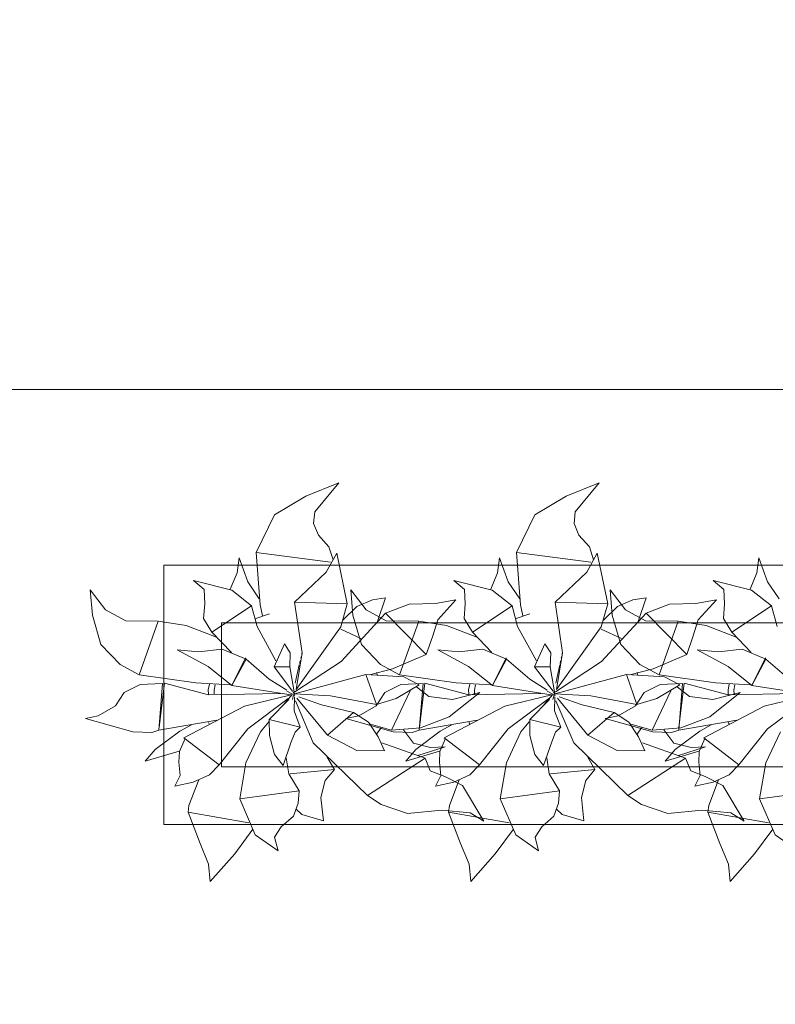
# Model space of a CAD drawing. Header units: millimetres. Extents: x -14761 to 157739, y -22400 to 107990.
# Tile 201 of 228: x 135401 to 136712, y 43933 to 45642. Entities that reach past the tile are written whole.
import ezdxf

# ---------------------------------------------------------------- set-up
doc = ezdxf.new("R2010")
doc.units = ezdxf.units.MM
doc.header["$MEASUREMENT"] = 0
for name, pattern in [('короткая штриховая', [282.222222, 141.111111, -141.111111]), ('Штриховая', [564.444447, 282.222223, -282.222223]), ('Штрихпунктирная', [670.277762, 352.777767, -176.388884, 0, -141.111112])]:
    doc.linetypes.add(name, pattern=pattern)
for name, color, linetype in [('Интерьер - Мебель', 7, 'Continuous'), ('Элемент Модели - Зона', 7, 'Continuous'), ('Элемент Модели - Оси', 7, 'Continuous')]:
    doc.layers.add(name, color=color, linetype=linetype)

msp = doc.modelspace()

# ---------------------------------------------------------------- linework, layer by layer
at = {"layer": 'Интерьер - Мебель', "color": 7, "linetype": 'короткая штриховая', "lineweight": 15}
msp.add_line((135850, 45000), (138425.6, 45000), dxfattribs=at)
at = {"layer": 'Интерьер - Мебель', "color": 252, "linetype": 'Continuous', "lineweight": 5}
for p, q in [((135954.2, 44838.1), (135896.9, 44814.6)), ((135954.2, 44838.1), (135896.9, 44814.6)), ((135954.2, 44838.1), (135912.5, 44787.3)), ((135954.2, 44838.1), (135912.5, 44787.3)), ((136406.1, 44838.1), (136348.8, 44814.6)), ((136406.1, 44838.1), (136348.8, 44814.6)), ((136406.1, 44838.1), (136364.4, 44787.3)), ((136406.1, 44838.1), (136364.4, 44787.3)), ((135896.9, 44814.6), (135842.6, 44782.1)), ((135896.9, 44814.6), (135842.6, 44782.1)), ((136348.8, 44814.6), (136294.5, 44782.1)), ((136348.8, 44814.6), (136294.5, 44782.1)), ((135912.5, 44787.3), (135910.4, 44767.3)), ((135912.5, 44787.3), (135910.4, 44767.3)), ((136364.4, 44787.3), (136362.3, 44767.3)), ((136364.4, 44787.3), (136362.3, 44767.3)), ((135842.6, 44782.1), (135810.8, 44716.7)), ((135842.6, 44782.1), (135810.8, 44716.7)), ((135910.4, 44767.3), (135918.7, 44746.8)), ((135910.4, 44767.3), (135918.7, 44746.8)), ((136294.5, 44782.1), (136262.7, 44716.7)), ((136294.5, 44782.1), (136262.7, 44716.7)), ((136362.3, 44767.3), (136370.6, 44746.8)), ((136362.3, 44767.3), (136370.6, 44746.8)), ((135918.7, 44746.8), (135937, 44727)), ((135918.7, 44746.8), (135937, 44727)), ((136370.6, 44746.8), (136388.9, 44727)), ((136370.6, 44746.8), (136388.9, 44727)), ((135810.8, 44716.7), (135939.8, 44700.4)), ((135810.8, 44716.7), (135817.6, 44626.1)), ((135810.8, 44716.7), (135939.8, 44700.4)), ((135810.8, 44716.7), (135817.6, 44626.1)), ((135950.7, 44716), (135932.4, 44682.8)), ((135950.7, 44716), (135932.4, 44682.8)), ((135937, 44727), (135944.3, 44704.2)), ((135937, 44727), (135944.3, 44704.2)), ((135950.7, 44716), (135968.8, 44627.9)), ((135950.7, 44716), (135968.8, 44627.9)), ((136262.7, 44716.7), (136391.7, 44700.4)), ((136262.7, 44716.7), (136269.5, 44626.1)), ((136262.7, 44716.7), (136391.7, 44700.4)), ((136262.7, 44716.7), (136269.5, 44626.1)), ((136402.6, 44716), (136384.3, 44682.8)), ((136402.6, 44716), (136384.3, 44682.8)), ((136388.9, 44727), (136396.2, 44704.2)), ((136388.9, 44727), (136396.2, 44704.2)), ((136402.6, 44716), (136420.7, 44627.9)), ((136402.6, 44716), (136420.7, 44627.9)), ((135781.3, 44707.6), (135777.7, 44681.7)), ((135781.3, 44707.6), (135777.7, 44681.7)), ((135781.3, 44707.6), (135796.3, 44666.2)), ((135781.3, 44707.6), (135796.3, 44666.2)), ((136233.2, 44707.6), (136229.6, 44681.7)), ((136233.2, 44707.6), (136229.6, 44681.7)), ((136233.2, 44707.6), (136248.2, 44666.2)), ((136233.2, 44707.6), (136248.2, 44666.2)), ((136683.2, 44707.6), (136679.6, 44681.7)), ((136683.2, 44707.6), (136679.6, 44681.7)), ((136683.2, 44707.6), (136698.2, 44666.2)), ((136683.2, 44707.6), (136698.2, 44666.2)), ((135777.7, 44681.7), (135766, 44653.1)), ((135777.7, 44681.7), (135766, 44653.1)), ((135932.4, 44682.8), (135877.6, 44630.6)), ((135932.4, 44682.8), (135877.6, 44630.6)), ((136229.6, 44681.7), (136217.9, 44653.1)), ((136229.6, 44681.7), (136217.9, 44653.1)), ((136384.3, 44682.8), (136329.5, 44630.6)), ((136384.3, 44682.8), (136329.5, 44630.6)), ((136679.6, 44681.7), (136667.9, 44653.1)), ((136679.6, 44681.7), (136667.9, 44653.1)), ((135701.9, 44668.2), (135720.5, 44652.7)), ((135701.9, 44668.2), (135768.5, 44651.8)), ((135701.9, 44668.2), (135720.5, 44652.7)), ((135701.9, 44668.2), (135768.5, 44651.8)), ((135796.3, 44666.2), (135816.2, 44636.8)), ((135796.3, 44666.2), (135816.2, 44636.8)), ((136153.8, 44668.2), (136172.4, 44652.7)), ((136153.8, 44668.2), (136220.4, 44651.8)), ((136153.8, 44668.2), (136172.4, 44652.7)), ((136153.8, 44668.2), (136220.4, 44651.8)), ((136248.2, 44666.2), (136268.1, 44636.8)), ((136248.2, 44666.2), (136268.1, 44636.8)), ((136603.8, 44668.2), (136622.4, 44652.7)), ((136603.8, 44668.2), (136670.4, 44651.8)), ((136603.8, 44668.2), (136622.4, 44652.7)), ((136603.8, 44668.2), (136670.4, 44651.8)), ((136698.2, 44666.2), (136718.1, 44636.8)), ((136698.2, 44666.2), (136718.1, 44636.8)), ((135523, 44652.1), (135526.8, 44608.3)), ((135523, 44652.1), (135549.5, 44617.4)), ((135523, 44652.1), (135526.8, 44608.3)), ((135523, 44652.1), (135549.5, 44617.4)), ((135720.5, 44652.7), (135721.7, 44627.8)), ((135720.5, 44652.7), (135721.7, 44627.8)), ((135768.5, 44651.8), (135802.9, 44624.4)), ((135768.5, 44651.8), (135802.9, 44624.4)), ((135974.9, 44652.1), (135978.7, 44608.3)), ((135974.9, 44652.1), (136001.4, 44617.4)), ((135974.9, 44652.1), (135978.7, 44608.3)), ((135974.9, 44652.1), (136001.4, 44617.4)), ((136172.4, 44652.7), (136173.6, 44627.8)), ((136172.4, 44652.7), (136173.6, 44627.8)), ((136220.4, 44651.8), (136254.8, 44624.4)), ((136220.4, 44651.8), (136254.8, 44624.4)), ((136424.9, 44652.1), (136428.7, 44608.3)), ((136424.9, 44652.1), (136451.4, 44617.4)), ((136424.9, 44652.1), (136428.7, 44608.3)), ((136424.9, 44652.1), (136451.4, 44617.4)), ((136622.4, 44652.7), (136623.6, 44627.8)), ((136622.4, 44652.7), (136623.6, 44627.8)), ((136670.4, 44651.8), (136704.8, 44624.4)), ((136670.4, 44651.8), (136704.8, 44624.4)), ((135877.6, 44630.6), (135968.8, 44627.9)), ((135877.6, 44630.6), (135890.4, 44542.7)), ((135877.6, 44630.6), (135968.8, 44627.9)), ((135877.6, 44630.6), (135890.4, 44542.7)), ((136012.6, 44634.5), (135985.6, 44623.1)), ((136012.6, 44634.5), (135985.6, 44623.1)), ((136035.4, 44638), (136012.6, 44634.5)), ((136035.4, 44638), (136012.6, 44634.5)), ((136035.4, 44638), (136021.6, 44597)), ((136035.4, 44638), (136021.6, 44597)), ((136157.4, 44634.9), (136121.9, 44628.7)), ((136157.4, 44634.9), (136121.9, 44628.7)), ((136157.4, 44634.9), (136125.9, 44600.3)), ((136157.4, 44634.9), (136125.9, 44600.3)), ((136329.5, 44630.6), (136420.7, 44627.9)), ((136329.5, 44630.6), (136342.3, 44542.7)), ((136329.5, 44630.6), (136420.7, 44627.9)), ((136329.5, 44630.6), (136342.3, 44542.7)), ((136464.5, 44634.5), (136437.5, 44623.1)), ((136464.5, 44634.5), (136437.5, 44623.1)), ((136487.3, 44638), (136464.5, 44634.5)), ((136487.3, 44638), (136464.5, 44634.5)), ((136487.3, 44638), (136473.5, 44597)), ((136487.3, 44638), (136473.5, 44597)), ((136609.3, 44634.9), (136573.8, 44628.7)), ((136609.3, 44634.9), (136573.8, 44628.7)), ((136609.3, 44634.9), (136577.8, 44600.3)), ((136609.3, 44634.9), (136577.8, 44600.3)), ((135549.5, 44617.4), (135584.5, 44598.4)), ((135549.5, 44617.4), (135584.5, 44598.4)), ((135721.7, 44627.8), (135719.6, 44602.3)), ((135721.7, 44627.8), (135719.6, 44602.3)), ((135802.9, 44624.4), (135733.9, 44578.9)), ((135802.9, 44624.4), (135733.9, 44578.9)), ((135802.9, 44624.4), (135812.6, 44588.8)), ((135802.9, 44624.4), (135812.6, 44588.8)), ((135817.6, 44626.1), (135821.6, 44607.1)), ((135817.6, 44626.1), (135821.6, 44607.1)), ((135968.8, 44627.9), (135957.7, 44587.9)), ((135968.8, 44627.9), (135957.7, 44587.9)), ((135985.6, 44623.1), (135961.4, 44599.3)), ((135985.6, 44623.1), (135961.4, 44599.3)), ((136001.4, 44617.4), (136036.4, 44598.4)), ((136001.4, 44617.4), (136036.4, 44598.4)), ((136076.3, 44627.3), (136035.4, 44611.5)), ((136076.3, 44627.3), (136035.4, 44611.5)), ((136121.9, 44628.7), (136076.3, 44627.3)), ((136121.9, 44628.7), (136076.3, 44627.3)), ((136173.6, 44627.8), (136171.5, 44602.3)), ((136173.6, 44627.8), (136171.5, 44602.3)), ((136254.8, 44624.4), (136185.9, 44578.9)), ((136254.8, 44624.4), (136185.9, 44578.9)), ((136254.8, 44624.4), (136264.5, 44588.8)), ((136254.8, 44624.4), (136264.5, 44588.8)), ((136269.5, 44626.1), (136273.5, 44607.1)), ((136269.5, 44626.1), (136273.5, 44607.1)), ((136420.7, 44627.9), (136409.6, 44587.9)), ((136420.7, 44627.9), (136409.6, 44587.9)), ((136437.5, 44623.1), (136413.3, 44599.3)), ((136437.5, 44623.1), (136413.3, 44599.3)), ((136451.4, 44617.4), (136486.4, 44598.4)), ((136451.4, 44617.4), (136486.4, 44598.4)), ((136528.2, 44627.3), (136487.3, 44611.5)), ((136528.2, 44627.3), (136487.3, 44611.5)), ((136573.8, 44628.7), (136528.2, 44627.3)), ((136573.8, 44628.7), (136528.2, 44627.3)), ((136623.6, 44627.8), (136621.5, 44602.3)), ((136623.6, 44627.8), (136621.5, 44602.3)), ((136704.8, 44624.4), (136635.9, 44578.9)), ((136704.8, 44624.4), (136635.9, 44578.9)), ((136704.8, 44624.4), (136714.5, 44588.8)), ((136704.8, 44624.4), (136714.5, 44588.8)), ((135526.8, 44608.3), (135541.5, 44557.1)), ((135526.8, 44608.3), (135541.5, 44557.1)), ((135584.5, 44598.4), (135640.9, 44598)), ((135584.5, 44598.4), (135640.9, 44598)), ((135640.9, 44598), (135607.9, 44504.4)), ((135640.9, 44598), (135607.9, 44504.4)), ((135640.9, 44598), (135689.4, 44590.2)), ((135640.9, 44598), (135689.4, 44590.2)), ((135719.6, 44602.3), (135733.9, 44578.9)), ((135719.6, 44602.3), (135733.9, 44578.9)), ((135833.8, 44610.4), (135810, 44602.2)), ((135833.8, 44610.4), (135810, 44602.2)), ((136035.4, 44611.5), (135958.2, 44528)), ((136035.4, 44611.5), (135958.2, 44528)), ((135978.7, 44608.3), (135993.4, 44557.1)), ((135978.7, 44608.3), (135993.4, 44557.1)), ((136035.4, 44611.5), (136105.9, 44540.2)), ((136035.4, 44611.5), (136105.9, 44540.2)), ((136036.4, 44598.4), (136092.8, 44598)), ((136036.4, 44598.4), (136092.8, 44598)), ((136092.8, 44598), (136059.8, 44504.4)), ((136092.8, 44598), (136059.8, 44504.4)), ((136092.8, 44598), (136141.3, 44590.2)), ((136092.8, 44598), (136141.3, 44590.2)), ((136125.9, 44600.3), (136116.7, 44570.4)), ((136125.9, 44600.3), (136116.7, 44570.4)), ((136171.5, 44602.3), (136185.9, 44578.9)), ((136171.5, 44602.3), (136185.9, 44578.9)), ((136285.7, 44610.4), (136261.9, 44602.2)), ((136285.7, 44610.4), (136261.9, 44602.2)), ((136487.3, 44611.5), (136410.1, 44528)), ((136487.3, 44611.5), (136410.1, 44528)), ((136428.7, 44608.3), (136443.4, 44557.1)), ((136428.7, 44608.3), (136443.4, 44557.1)), ((136486.4, 44598.4), (136542.8, 44598)), ((136486.4, 44598.4), (136542.8, 44598)), ((136487.3, 44611.5), (136557.8, 44540.2)), ((136487.3, 44611.5), (136557.8, 44540.2)), ((136542.8, 44598), (136509.8, 44504.4)), ((136542.8, 44598), (136509.8, 44504.4)), ((136542.8, 44598), (136591.3, 44590.2)), ((136542.8, 44598), (136591.3, 44590.2)), ((136577.8, 44600.3), (136568.6, 44570.4)), ((136577.8, 44600.3), (136568.6, 44570.4)), ((136621.5, 44602.3), (136635.9, 44578.9)), ((136621.5, 44602.3), (136635.9, 44578.9)), ((135689.4, 44590.2), (135742, 44569.9)), ((135689.4, 44590.2), (135742, 44569.9)), ((135733.9, 44578.9), (135767.8, 44543.4)), ((135733.9, 44578.9), (135767.8, 44543.4)), ((135812.6, 44588.8), (135845.2, 44528.9)), ((135812.6, 44588.8), (135845.2, 44528.9)), ((135957.7, 44587.9), (135880.1, 44479.2)), ((135957.7, 44587.9), (135880.1, 44479.2)), ((135957.7, 44583.6), (135992.4, 44567.7)), ((135957.7, 44583.6), (135992.4, 44567.7)), ((136141.3, 44590.2), (136193.9, 44569.9)), ((136141.3, 44590.2), (136193.9, 44569.9)), ((136185.9, 44578.9), (136219.7, 44543.4)), ((136185.9, 44578.9), (136219.7, 44543.4)), ((136264.5, 44588.8), (136297.1, 44528.9)), ((136264.5, 44588.8), (136297.1, 44528.9)), ((136409.6, 44587.9), (136332, 44479.2)), ((136409.6, 44587.9), (136332, 44479.2)), ((136409.6, 44583.6), (136444.4, 44567.7)), ((136409.6, 44583.6), (136444.4, 44567.7)), ((136591.3, 44590.2), (136643.9, 44569.9)), ((136591.3, 44590.2), (136643.9, 44569.9)), ((136635.9, 44578.9), (136669.7, 44543.4)), ((136635.9, 44578.9), (136669.7, 44543.4)), ((136116.7, 44570.4), (136105.9, 44540.2)), ((136116.7, 44570.4), (136105.9, 44540.2)), ((136568.6, 44570.4), (136557.8, 44540.2)), ((136568.6, 44570.4), (136557.8, 44540.2)), ((135541.5, 44557.1), (135574.8, 44522.4)), ((135541.5, 44557.1), (135574.8, 44522.4)), ((135674, 44547.9), (135710.8, 44544.6)), ((135674, 44547.9), (135727.6, 44519)), ((135674, 44547.9), (135710.8, 44544.6)), ((135674, 44547.9), (135727.6, 44519)), ((135752, 44549.3), (135710.8, 44544.6)), ((135752, 44549.3), (135710.8, 44544.6)), ((135752, 44549.3), (135793.4, 44531.7)), ((135752, 44549.3), (135793.4, 44531.7)), ((135859.8, 44558.5), (135842, 44518.4)), ((135859.8, 44558.5), (135842, 44518.4)), ((135859.8, 44558.5), (135870, 44542.6)), ((135859.8, 44558.5), (135870, 44542.6)), ((135993.4, 44557.1), (136026.7, 44522.4)), ((135993.4, 44557.1), (136026.7, 44522.4)), ((136125.9, 44547.9), (136162.7, 44544.6)), ((136125.9, 44547.9), (136179.5, 44519)), ((136125.9, 44547.9), (136162.7, 44544.6)), ((136125.9, 44547.9), (136179.5, 44519)), ((136203.9, 44549.3), (136162.7, 44544.6)), ((136203.9, 44549.3), (136162.7, 44544.6)), ((136203.9, 44549.3), (136245.3, 44531.7)), ((136203.9, 44549.3), (136245.3, 44531.7)), ((136311.7, 44558.5), (136293.9, 44518.4)), ((136311.7, 44558.5), (136293.9, 44518.4)), ((136311.7, 44558.5), (136321.9, 44542.6)), ((136311.7, 44558.5), (136321.9, 44542.6)), ((136443.4, 44557.1), (136476.7, 44522.4)), ((136443.4, 44557.1), (136476.7, 44522.4)), ((136575.9, 44547.9), (136612.7, 44544.6)), ((136575.9, 44547.9), (136629.5, 44519)), ((136575.9, 44547.9), (136612.7, 44544.6)), ((136575.9, 44547.9), (136629.5, 44519)), ((136653.9, 44549.3), (136612.7, 44544.6)), ((136653.9, 44549.3), (136612.7, 44544.6)), ((136653.9, 44549.3), (136695.3, 44531.7)), ((136653.9, 44549.3), (136695.3, 44531.7)), ((135792.6, 44534.3), (135768.8, 44486)), ((135792.6, 44534.3), (135768.8, 44486)), ((135793.4, 44531.7), (135768.8, 44486)), ((135793.4, 44531.7), (135768.8, 44486)), ((135792.6, 44534.3), (135793.4, 44531.7)), ((135792.6, 44534.3), (135793.4, 44531.7)), ((135793.4, 44531.7), (135833.5, 44497.1)), ((135793.4, 44531.7), (135833.5, 44497.1)), ((135870, 44542.6), (135869.1, 44518.7)), ((135870, 44542.6), (135869.1, 44518.7)), ((135958.2, 44528), (135878.1, 44475.3)), ((135958.2, 44528), (135878.1, 44475.3)), ((135890.4, 44542.7), (135880.1, 44479.2)), ((135890.4, 44542.7), (135880.1, 44479.2)), ((135887.2, 44528.9), (135886.2, 44524.5)), ((135887.2, 44528.9), (135886.2, 44524.5)), ((135888.7, 44535.6), (135888.2, 44533.4)), ((135888.7, 44535.6), (135888.2, 44533.4)), ((135890.1, 44542.3), (135889.9, 44541.2)), ((135890.1, 44542.3), (135889.9, 44541.2)), ((136105.9, 44540.2), (136047.5, 44515.1)), ((136105.9, 44540.2), (136047.5, 44515.1)), ((136244.5, 44534.3), (136220.7, 44486)), ((136244.5, 44534.3), (136220.7, 44486)), ((136245.3, 44531.7), (136220.7, 44486)), ((136245.3, 44531.7), (136220.7, 44486)), ((136244.5, 44534.3), (136245.3, 44531.7)), ((136244.5, 44534.3), (136245.3, 44531.7)), ((136245.3, 44531.7), (136285.4, 44497.1)), ((136245.3, 44531.7), (136285.4, 44497.1)), ((136321.9, 44542.6), (136321, 44518.7)), ((136321.9, 44542.6), (136321, 44518.7)), ((136410.1, 44528), (136330, 44475.3)), ((136410.1, 44528), (136330, 44475.3)), ((136342.3, 44542.7), (136332, 44479.2)), ((136342.3, 44542.7), (136332, 44479.2)), ((136339.1, 44528.9), (136338.1, 44524.5)), ((136339.1, 44528.9), (136338.1, 44524.5)), ((136340.6, 44535.6), (136340.1, 44533.4)), ((136340.6, 44535.6), (136340.1, 44533.4)), ((136342, 44542.3), (136341.8, 44541.2)), ((136342, 44542.3), (136341.8, 44541.2)), ((136557.8, 44540.2), (136499.4, 44515.1)), ((136557.8, 44540.2), (136499.4, 44515.1)), ((136694.5, 44534.3), (136670.7, 44486)), ((136694.5, 44534.3), (136670.7, 44486)), ((136695.3, 44531.7), (136670.7, 44486)), ((136695.3, 44531.7), (136670.7, 44486)), ((136694.5, 44534.3), (136695.3, 44531.7)), ((136694.5, 44534.3), (136695.3, 44531.7)), ((136695.3, 44531.7), (136735.4, 44497.1)), ((136695.3, 44531.7), (136735.4, 44497.1)), ((135574.8, 44522.4), (135607.9, 44504.4)), ((135574.8, 44522.4), (135607.9, 44504.4)), ((135727.6, 44519), (135768.8, 44486)), ((135727.6, 44519), (135768.8, 44486)), ((135869.1, 44518.7), (135842, 44518.4)), ((135869.1, 44518.7), (135842, 44518.4)), ((135842, 44518.4), (135874, 44476.1)), ((135842, 44518.4), (135874, 44476.1)), ((135869.1, 44518.7), (135877.4, 44471.6)), ((135869.1, 44518.7), (135877.4, 44471.6)), ((135885.7, 44522.2), (135878.7, 44489.9)), ((135885.7, 44522.2), (135878.7, 44489.9)), ((136047.5, 44515.1), (136007.3, 44504.8)), ((136047.5, 44515.1), (136007.3, 44504.8)), ((136026.7, 44522.4), (136059.8, 44504.4)), ((136026.7, 44522.4), (136059.8, 44504.4)), ((136179.5, 44519), (136220.7, 44486)), ((136179.5, 44519), (136220.7, 44486)), ((136321, 44518.7), (136293.9, 44518.4)), ((136321, 44518.7), (136293.9, 44518.4)), ((136293.9, 44518.4), (136325.9, 44476.1)), ((136293.9, 44518.4), (136325.9, 44476.1)), ((136321, 44518.7), (136329.3, 44471.6)), ((136321, 44518.7), (136329.3, 44471.6)), ((136337.6, 44522.2), (136330.6, 44489.9)), ((136337.6, 44522.2), (136330.6, 44489.9)), ((136499.4, 44515.1), (136459.2, 44504.8)), ((136499.4, 44515.1), (136459.2, 44504.8)), ((136476.7, 44522.4), (136509.8, 44504.4)), ((136476.7, 44522.4), (136509.8, 44504.4)), ((136629.5, 44519), (136670.7, 44486)), ((136629.5, 44519), (136670.7, 44486)), ((135607.9, 44504.4), (135706, 44490.6)), ((135607.9, 44504.4), (135706, 44490.6)), ((135833.5, 44497.1), (135863.8, 44477.9)), ((135833.5, 44497.1), (135863.8, 44477.9)), ((136001.3, 44505.2), (135877.4, 44471.6)), ((136001.3, 44505.2), (135877.4, 44471.6)), ((136001.3, 44505.2), (136067.3, 44501.2)), ((136001.3, 44505.2), (136019.6, 44453.4)), ((136001.3, 44505.2), (136067.3, 44501.2)), ((136001.3, 44505.2), (136019.6, 44453.4)), ((136019.9, 44508.4), (136021.3, 44504.1)), ((136019.9, 44508.4), (136021.3, 44504.1)), ((136059.8, 44504.4), (136157.9, 44490.6)), ((136059.8, 44504.4), (136157.9, 44490.6)), ((136067.3, 44501.2), (136093.9, 44487.4)), ((136067.3, 44501.2), (136093.9, 44487.4)), ((136285.4, 44497.1), (136315.7, 44477.9)), ((136285.4, 44497.1), (136315.7, 44477.9)), ((136453.2, 44505.2), (136329.3, 44471.6)), ((136453.2, 44505.2), (136329.3, 44471.6)), ((136453.2, 44505.2), (136519.2, 44501.2)), ((136453.2, 44505.2), (136471.5, 44453.4)), ((136453.2, 44505.2), (136519.2, 44501.2)), ((136453.2, 44505.2), (136471.5, 44453.4)), ((136471.8, 44508.4), (136473.2, 44504.1)), ((136471.8, 44508.4), (136473.2, 44504.1)), ((136509.8, 44504.4), (136607.9, 44490.6)), ((136509.8, 44504.4), (136607.9, 44490.6)), ((136519.2, 44501.2), (136545.8, 44487.4)), ((136519.2, 44501.2), (136545.8, 44487.4)), ((135609.7, 44488.1), (135581.9, 44473.8)), ((135609.7, 44488.1), (135581.9, 44473.8)), ((135648.4, 44489.4), (135609.7, 44488.1)), ((135648.4, 44489.4), (135609.7, 44488.1)), ((135648.4, 44489.4), (135642, 44408.6)), ((135648.4, 44489.4), (135642, 44408.6)), ((135651.6, 44490.1), (135642.5, 44413)), ((135651.6, 44490.1), (135642.5, 44413)), ((135651.6, 44490.1), (135728.1, 44470.2)), ((135651.6, 44490.1), (135728.1, 44470.2)), ((135706, 44490.6), (135766, 44487.4)), ((135706, 44490.6), (135766, 44487.4)), ((135729.6, 44488.7), (135727.6, 44478.6)), ((135729.6, 44488.7), (135727.6, 44478.6)), ((135727.6, 44478.6), (135728.1, 44470.8)), ((135727.6, 44478.6), (135728.1, 44470.8)), ((135739.5, 44487.4), (135737.7, 44478.2)), ((135739.5, 44487.4), (135737.7, 44478.2)), ((135737.7, 44478.2), (135738, 44471.6)), ((135737.7, 44478.2), (135738, 44471.6)), ((135768.8, 44486), (135870.9, 44470.1)), ((135768.8, 44486), (135870.9, 44470.1)), ((135864, 44476.4), (135877.9, 44469)), ((135864, 44476.4), (135877.9, 44469)), ((136061.6, 44488.1), (136033.8, 44473.8)), ((136061.6, 44488.1), (136033.8, 44473.8)), ((136078.1, 44476.7), (136045.8, 44408.8)), ((136078.1, 44476.7), (136045.8, 44408.8)), ((136093.9, 44487.4), (136053.8, 44463.5)), ((136093.9, 44487.4), (136053.8, 44463.5)), ((136100.4, 44489.4), (136061.6, 44488.1)), ((136100.4, 44489.4), (136061.6, 44488.1)), ((136089.2, 44483.6), (136110.6, 44467.3)), ((136089.2, 44483.6), (136110.6, 44467.3)), ((136100.4, 44489.4), (136093.9, 44408.6)), ((136100.4, 44489.4), (136093.9, 44408.6)), ((136103.5, 44490.1), (136094.4, 44413)), ((136103.5, 44490.1), (136094.4, 44413)), ((136103.5, 44490.1), (136180, 44470.2)), ((136103.5, 44490.1), (136180, 44470.2)), ((136157.9, 44490.6), (136217.9, 44487.4)), ((136157.9, 44490.6), (136217.9, 44487.4)), ((136181.5, 44488.7), (136179.5, 44478.6)), ((136181.5, 44488.7), (136179.5, 44478.6)), ((136179.5, 44478.6), (136180, 44470.8)), ((136179.5, 44478.6), (136180, 44470.8)), ((136191.4, 44487.4), (136189.6, 44478.2)), ((136191.4, 44487.4), (136189.6, 44478.2)), ((136189.6, 44478.2), (136189.9, 44471.6)), ((136189.6, 44478.2), (136189.9, 44471.6)), ((136220.7, 44486), (136322.8, 44470.1)), ((136220.7, 44486), (136322.8, 44470.1)), ((136315.9, 44476.4), (136329.8, 44469)), ((136315.9, 44476.4), (136329.8, 44469)), ((136511.6, 44488.1), (136483.8, 44473.8)), ((136511.6, 44488.1), (136483.8, 44473.8)), ((136530, 44476.7), (136497.7, 44408.8)), ((136530, 44476.7), (136497.7, 44408.8)), ((136545.8, 44487.4), (136505.7, 44463.5)), ((136545.8, 44487.4), (136505.7, 44463.5)), ((136550.4, 44489.4), (136511.6, 44488.1)), ((136550.4, 44489.4), (136511.6, 44488.1)), ((136541.1, 44483.6), (136562.5, 44467.3)), ((136541.1, 44483.6), (136562.5, 44467.3)), ((136550.4, 44489.4), (136543.9, 44408.6)), ((136550.4, 44489.4), (136543.9, 44408.6)), ((136553.5, 44490.1), (136544.4, 44413)), ((136553.5, 44490.1), (136544.4, 44413)), ((136553.5, 44490.1), (136630, 44470.2)), ((136553.5, 44490.1), (136630, 44470.2)), ((136607.9, 44490.6), (136667.9, 44487.4)), ((136607.9, 44490.6), (136667.9, 44487.4)), ((136631.5, 44488.7), (136629.5, 44478.6)), ((136631.5, 44488.7), (136629.5, 44478.6)), ((136629.5, 44478.6), (136630, 44470.8)), ((136629.5, 44478.6), (136630, 44470.8)), ((136641.4, 44487.4), (136639.6, 44478.2)), ((136641.4, 44487.4), (136639.6, 44478.2)), ((136639.6, 44478.2), (136639.9, 44471.6)), ((136639.6, 44478.2), (136639.9, 44471.6)), ((136670.7, 44486), (136772.8, 44470.1)), ((136670.7, 44486), (136772.8, 44470.1)), ((135581.9, 44473.8), (135567, 44451)), ((135581.9, 44473.8), (135567, 44451)), ((135853, 44472.4), (135728.1, 44470.2)), ((135853, 44472.4), (135728.1, 44470.2)), ((135871.8, 44470.2), (135790.5, 44450.2)), ((135871.8, 44470.2), (135790.5, 44450.2)), ((135866.6, 44463.5), (135796.3, 44411)), ((135866.6, 44463.5), (135796.3, 44411)), ((135867.8, 44461.8), (135833.6, 44427.4)), ((135867.8, 44461.8), (135833.6, 44427.4)), ((135873, 44469.9), (135858.6, 44453)), ((135873, 44469.9), (135858.6, 44453)), ((135875.8, 44469.9), (135873.9, 44462)), ((135875.8, 44469.9), (135873.9, 44462)), ((135874.3, 44475.6), (135877.9, 44469)), ((135874.3, 44475.6), (135877.9, 44469)), ((135876.9, 44474.4), (135876.4, 44472.2)), ((135876.9, 44474.4), (135876.4, 44472.2)), ((135876.6, 44472.7), (135877.4, 44471.6)), ((135876.6, 44472.7), (135877.4, 44471.6)), ((135877.3, 44466.2), (135876.6, 44442.2)), ((135877.3, 44466.2), (135876.6, 44442.2)), ((135877.4, 44471.6), (135939.8, 44468.3)), ((135877.4, 44471.6), (135939.8, 44468.3)), ((135878.9, 44459.7), (135909.8, 44386.6)), ((135878.9, 44459.7), (135909.8, 44386.6)), ((135881.6, 44464.4), (135934.4, 44400.2)), ((135881.6, 44464.4), (135934.4, 44400.2)), ((135884.9, 44466.5), (135924.4, 44452.5)), ((135884.9, 44466.5), (135924.4, 44452.5)), ((135939.8, 44468.3), (136019.6, 44453.4)), ((135939.8, 44468.3), (136019.6, 44453.4)), ((136033.8, 44473.8), (136018.9, 44451)), ((136033.8, 44473.8), (136018.9, 44451)), ((136053.8, 44463.5), (136019.6, 44453.4)), ((136053.8, 44463.5), (136019.6, 44453.4)), ((136110.6, 44467.3), (136151.4, 44462.1)), ((136110.6, 44467.3), (136151.4, 44462.1)), ((136198.8, 44473.7), (136145.8, 44431.6)), ((136198.8, 44473.7), (136145.8, 44431.6)), ((136198.8, 44473.7), (136151.4, 44462.1)), ((136198.8, 44473.7), (136151.4, 44462.1)), ((136304.9, 44472.4), (136180, 44470.2)), ((136304.9, 44472.4), (136180, 44470.2)), ((136323.7, 44470.2), (136242.4, 44450.2)), ((136323.7, 44470.2), (136242.4, 44450.2)), ((136318.5, 44463.5), (136248.2, 44411)), ((136318.5, 44463.5), (136248.2, 44411)), ((136319.7, 44461.8), (136285.5, 44427.4)), ((136319.7, 44461.8), (136285.5, 44427.4)), ((136324.9, 44469.9), (136310.5, 44453)), ((136324.9, 44469.9), (136310.5, 44453)), ((136327.7, 44469.9), (136325.8, 44462)), ((136327.7, 44469.9), (136325.8, 44462)), ((136326.2, 44475.6), (136329.8, 44469)), ((136326.2, 44475.6), (136329.8, 44469)), ((136328.8, 44474.4), (136328.3, 44472.2)), ((136328.8, 44474.4), (136328.3, 44472.2)), ((136328.5, 44472.7), (136329.3, 44471.6)), ((136328.5, 44472.7), (136329.3, 44471.6)), ((136329.2, 44466.2), (136328.5, 44442.2)), ((136329.2, 44466.2), (136328.5, 44442.2)), ((136329.3, 44471.6), (136391.7, 44468.3)), ((136329.3, 44471.6), (136391.7, 44468.3)), ((136330.8, 44459.7), (136361.7, 44386.6)), ((136330.8, 44459.7), (136361.7, 44386.6)), ((136333.6, 44464.4), (136386.3, 44400.2)), ((136333.6, 44464.4), (136386.3, 44400.2)), ((136336.8, 44466.5), (136376.3, 44452.5)), ((136336.8, 44466.5), (136376.3, 44452.5)), ((136391.7, 44468.3), (136471.5, 44453.4)), ((136391.7, 44468.3), (136471.5, 44453.4)), ((136483.8, 44473.8), (136468.9, 44451)), ((136483.8, 44473.8), (136468.9, 44451)), ((136505.7, 44463.5), (136471.5, 44453.4)), ((136505.7, 44463.5), (136471.5, 44453.4)), ((136562.5, 44467.3), (136603.3, 44462.1)), ((136562.5, 44467.3), (136603.3, 44462.1)), ((136650.7, 44473.7), (136597.7, 44431.6)), ((136650.7, 44473.7), (136597.7, 44431.6)), ((136650.7, 44473.7), (136603.3, 44462.1)), ((136650.7, 44473.7), (136603.3, 44462.1)), ((136754.9, 44472.4), (136630, 44470.2)), ((136754.9, 44472.4), (136630, 44470.2)), ((136773.7, 44470.2), (136692.4, 44450.2)), ((136773.7, 44470.2), (136692.4, 44450.2)), ((136768.5, 44463.5), (136698.2, 44411)), ((136768.5, 44463.5), (136698.2, 44411)), ((135567, 44451), (135536.9, 44433.4)), ((135567, 44451), (135536.9, 44433.4)), ((135790.5, 44450.2), (135685.4, 44395.6)), ((135790.5, 44450.2), (135685.4, 44395.6)), ((135876.6, 44442.2), (135887.4, 44413.8)), ((135876.6, 44442.2), (135887.4, 44413.8)), ((135924.4, 44452.5), (135979.8, 44439.2)), ((135924.4, 44452.5), (135979.8, 44439.2)), ((136018.9, 44451), (135988.8, 44433.4)), ((136018.9, 44451), (135988.8, 44433.4)), ((136242.4, 44450.2), (136137.3, 44395.6)), ((136242.4, 44450.2), (136137.3, 44395.6)), ((136328.5, 44442.2), (136339.3, 44413.8)), ((136328.5, 44442.2), (136339.3, 44413.8)), ((136376.3, 44452.5), (136431.7, 44439.2)), ((136376.3, 44452.5), (136431.7, 44439.2)), ((136468.9, 44451), (136438.8, 44433.4)), ((136468.9, 44451), (136438.8, 44433.4)), ((136692.4, 44450.2), (136587.3, 44395.6)), ((136692.4, 44450.2), (136587.3, 44395.6)), ((135536.9, 44433.4), (135514.6, 44428.6)), ((135536.9, 44433.4), (135514.6, 44428.6)), ((135514.6, 44428.6), (135596.9, 44405.9)), ((135514.6, 44428.6), (135596.9, 44405.9)), ((135742.6, 44426.1), (135642, 44408.6)), ((135742.6, 44426.1), (135642, 44408.6)), ((135833.6, 44427.4), (135887.4, 44413.8)), ((135833.6, 44427.4), (135834, 44399.6)), ((135833.6, 44427.4), (135887.4, 44413.8)), ((135833.6, 44427.4), (135834, 44399.6)), ((135979.8, 44439.2), (135934.4, 44400.2)), ((135979.8, 44439.2), (135934.4, 44400.2)), ((135988.8, 44433.4), (135966.5, 44428.6)), ((135988.8, 44433.4), (135966.5, 44428.6)), ((135966.5, 44428.6), (136048.8, 44405.9)), ((135966.5, 44428.6), (136048.8, 44405.9)), ((135979.8, 44439.2), (136005.6, 44422.5)), ((135979.8, 44439.2), (136005.6, 44422.5)), ((136194.5, 44426.1), (136093.9, 44408.6)), ((136194.5, 44426.1), (136093.9, 44408.6)), ((136145.8, 44431.6), (136095.7, 44412.5)), ((136145.8, 44431.6), (136095.7, 44412.5)), ((136285.5, 44427.4), (136339.3, 44413.8)), ((136285.5, 44427.4), (136285.9, 44399.6)), ((136285.5, 44427.4), (136339.3, 44413.8)), ((136285.5, 44427.4), (136285.9, 44399.6)), ((136431.7, 44439.2), (136386.3, 44400.2)), ((136431.7, 44439.2), (136386.3, 44400.2)), ((136438.8, 44433.4), (136416.5, 44428.6)), ((136438.8, 44433.4), (136416.5, 44428.6)), ((136416.5, 44428.6), (136498.8, 44405.9)), ((136416.5, 44428.6), (136498.8, 44405.9)), ((136431.7, 44439.2), (136457.5, 44422.5)), ((136431.7, 44439.2), (136457.5, 44422.5)), ((136644.5, 44426.1), (136543.9, 44408.6)), ((136644.5, 44426.1), (136543.9, 44408.6)), ((136597.7, 44431.6), (136547.6, 44412.5)), ((136597.7, 44431.6), (136547.6, 44412.5)), ((135642, 44408.6), (135629.7, 44404.5)), ((135642, 44408.6), (135629.7, 44404.5)), ((135698.4, 44418), (135678.4, 44406.6)), ((135698.4, 44418), (135678.4, 44406.6)), ((135727.9, 44421.7), (135729.4, 44419.5)), ((135727.9, 44421.7), (135729.4, 44419.5)), ((135796.3, 44411), (135746.4, 44348.7)), ((135796.3, 44411), (135746.4, 44348.7)), ((135832.8, 44422.9), (135818.3, 44406)), ((135832.8, 44422.9), (135818.3, 44406)), ((135887.4, 44413.8), (135878.3, 44404.9)), ((135887.4, 44413.8), (135878.3, 44404.9)), ((136005.6, 44422.5), (136022.4, 44396.8)), ((136005.6, 44422.5), (136022.4, 44396.8)), ((136009.2, 44419), (136045.8, 44408.8)), ((136009.2, 44419), (136045.8, 44408.8)), ((136027.5, 44412.8), (136019.7, 44401.7)), ((136027.5, 44412.8), (136019.7, 44401.7)), ((136095.7, 44412.5), (136045.8, 44408.8)), ((136095.7, 44412.5), (136045.8, 44408.8)), ((136066.3, 44409.2), (136083.7, 44386.2)), ((136066.3, 44409.2), (136083.7, 44386.2)), ((136093.9, 44408.6), (136081.6, 44404.5)), ((136093.9, 44408.6), (136081.6, 44404.5)), ((136150.3, 44418), (136130.3, 44406.6)), ((136150.3, 44418), (136130.3, 44406.6)), ((136179.8, 44421.7), (136181.3, 44419.5)), ((136179.8, 44421.7), (136181.3, 44419.5)), ((136248.2, 44411), (136198.3, 44348.7)), ((136248.2, 44411), (136198.3, 44348.7)), ((136284.7, 44422.9), (136270.3, 44406)), ((136284.7, 44422.9), (136270.3, 44406)), ((136339.3, 44413.8), (136330.2, 44404.9)), ((136339.3, 44413.8), (136330.2, 44404.9)), ((136457.5, 44422.5), (136474.3, 44396.8)), ((136457.5, 44422.5), (136474.3, 44396.8)), ((136461.1, 44419), (136497.7, 44408.8)), ((136461.1, 44419), (136497.7, 44408.8)), ((136479.4, 44412.8), (136471.6, 44401.7)), ((136479.4, 44412.8), (136471.6, 44401.7)), ((136547.6, 44412.5), (136497.7, 44408.8)), ((136547.6, 44412.5), (136497.7, 44408.8)), ((136518.2, 44409.2), (136535.6, 44386.2)), ((136518.2, 44409.2), (136535.6, 44386.2)), ((136543.9, 44408.6), (136531.6, 44404.5)), ((136543.9, 44408.6), (136531.6, 44404.5)), ((136600.3, 44418), (136580.3, 44406.6)), ((136600.3, 44418), (136580.3, 44406.6)), ((136629.8, 44421.7), (136631.3, 44419.5)), ((136629.8, 44421.7), (136631.3, 44419.5)), ((136698.2, 44411), (136648.3, 44348.7)), ((136698.2, 44411), (136648.3, 44348.7)), ((135596.9, 44405.9), (135629.7, 44404.5)), ((135596.9, 44405.9), (135629.7, 44404.5)), ((135678.4, 44406.6), (135635.7, 44375.1)), ((135678.4, 44406.6), (135635.7, 44375.1)), ((135687.4, 44394), (135677.7, 44371.6)), ((135687.4, 44394), (135677.7, 44371.6)), ((135685.4, 44395.6), (135746.4, 44348.7)), ((135685.4, 44395.6), (135746.4, 44348.7)), ((135818.4, 44406), (135793.1, 44351.8)), ((135818.4, 44406), (135793.1, 44351.8)), ((135834, 44399.6), (135842.7, 44366.1)), ((135834, 44399.6), (135842.7, 44366.1)), ((135878.3, 44404.9), (135871.8, 44388.2)), ((135878.3, 44404.9), (135871.8, 44388.2)), ((135934.4, 44400.2), (135985.5, 44373.5)), ((135934.4, 44400.2), (135985.5, 44373.5)), ((136022.4, 44396.8), (136033.5, 44372.7)), ((136022.4, 44396.8), (136033.5, 44372.7)), ((136048.8, 44405.9), (136081.6, 44404.5)), ((136048.8, 44405.9), (136081.6, 44404.5)), ((136130.3, 44406.6), (136087.6, 44375.1)), ((136130.3, 44406.6), (136087.6, 44375.1)), ((136139.3, 44394), (136129.6, 44371.6)), ((136139.3, 44394), (136129.6, 44371.6)), ((136137.3, 44395.6), (136198.3, 44348.7)), ((136137.3, 44395.6), (136198.3, 44348.7)), ((136270.3, 44406), (136245, 44351.8)), ((136270.3, 44406), (136245, 44351.8)), ((136285.9, 44399.6), (136294.6, 44366.1)), ((136285.9, 44399.6), (136294.6, 44366.1)), ((136330.2, 44404.9), (136323.7, 44388.2)), ((136330.2, 44404.9), (136323.7, 44388.2)), ((136386.3, 44400.2), (136437.4, 44373.5)), ((136386.3, 44400.2), (136437.4, 44373.5)), ((136474.3, 44396.8), (136485.4, 44372.7)), ((136474.3, 44396.8), (136485.4, 44372.7)), ((136498.8, 44405.9), (136531.6, 44404.5)), ((136498.8, 44405.9), (136531.6, 44404.5)), ((136580.3, 44406.6), (136537.6, 44375.1)), ((136580.3, 44406.6), (136537.6, 44375.1)), ((136589.3, 44394), (136579.6, 44371.6)), ((136589.3, 44394), (136579.6, 44371.6)), ((136587.3, 44395.6), (136648.3, 44348.7)), ((136587.3, 44395.6), (136648.3, 44348.7)), ((136720.3, 44406), (136695, 44351.8)), ((136720.3, 44406), (136695, 44351.8)), ((135635.7, 44375.1), (135618.4, 44354.7)), ((135635.7, 44375.1), (135618.4, 44354.7)), ((135871.8, 44388.2), (135857.6, 44347.5)), ((135871.8, 44388.2), (135857.6, 44347.5)), ((135909.8, 44386.6), (136003.8, 44295.2)), ((135909.8, 44386.6), (136003.8, 44295.2)), ((135985.5, 44373.5), (136033.5, 44372.7)), ((135985.5, 44373.5), (136033.5, 44372.7)), ((136029.1, 44386.8), (136104.1, 44359.9)), ((136029.1, 44386.8), (136104.1, 44359.9)), ((136087.6, 44375.1), (136070.3, 44354.7)), ((136087.6, 44375.1), (136070.3, 44354.7)), ((136083.7, 44386.2), (136113.4, 44378.7)), ((136083.7, 44386.2), (136113.4, 44378.7)), ((136138.6, 44379.9), (136091.4, 44364.9)), ((136138.6, 44379.9), (136091.4, 44364.9)), ((136138.6, 44379.9), (136113.4, 44378.7)), ((136138.6, 44379.9), (136113.4, 44378.7)), ((136323.7, 44388.2), (136309.5, 44347.5)), ((136323.7, 44388.2), (136309.5, 44347.5)), ((136361.7, 44386.6), (136455.7, 44295.2)), ((136361.7, 44386.6), (136455.7, 44295.2)), ((136437.4, 44373.5), (136485.4, 44372.7)), ((136437.4, 44373.5), (136485.4, 44372.7)), ((136481, 44386.8), (136556, 44359.9)), ((136481, 44386.8), (136556, 44359.9)), ((136537.6, 44375.1), (136520.3, 44354.7)), ((136537.6, 44375.1), (136520.3, 44354.7)), ((136535.6, 44386.2), (136565.3, 44378.7)), ((136535.6, 44386.2), (136565.3, 44378.7)), ((136590.5, 44379.9), (136543.3, 44364.9)), ((136590.5, 44379.9), (136543.3, 44364.9)), ((136590.5, 44379.9), (136565.3, 44378.7)), ((136590.5, 44379.9), (136565.3, 44378.7)), ((135677, 44372.2), (135618.4, 44354.7)), ((135677, 44372.2), (135618.4, 44354.7)), ((135677.7, 44371.6), (135676.8, 44353.3)), ((135677.7, 44371.6), (135676.8, 44353.3)), ((135842.7, 44366.1), (135857.6, 44347.5)), ((135842.7, 44366.1), (135857.6, 44347.5)), ((135863.1, 44360.4), (135867.4, 44332.8)), ((135863.1, 44360.4), (135867.4, 44332.8)), ((135934.2, 44361.5), (135946.8, 44340.1)), ((135934.2, 44361.5), (135946.8, 44340.1)), ((135937.8, 44359.7), (135935, 44358.9)), ((135937.8, 44359.7), (135935, 44358.9)), ((136104.1, 44359.9), (136003.8, 44295.2)), ((136104.1, 44359.9), (136003.8, 44295.2)), ((136128.9, 44372.2), (136070.3, 44354.7)), ((136128.9, 44372.2), (136070.3, 44354.7)), ((136104.1, 44359.9), (136112.8, 44338.1)), ((136104.1, 44359.9), (136112.8, 44338.1)), ((136129.6, 44371.6), (136128.7, 44353.3)), ((136129.6, 44371.6), (136128.7, 44353.3)), ((136294.6, 44366.1), (136309.5, 44347.5)), ((136294.6, 44366.1), (136309.5, 44347.5)), ((136315, 44360.4), (136319.3, 44332.8)), ((136315, 44360.4), (136319.3, 44332.8)), ((136386.1, 44361.5), (136398.7, 44340.1)), ((136386.1, 44361.5), (136398.7, 44340.1)), ((136389.7, 44359.7), (136386.9, 44358.9)), ((136389.7, 44359.7), (136386.9, 44358.9)), ((136556, 44359.9), (136455.7, 44295.2)), ((136556, 44359.9), (136455.7, 44295.2)), ((136578.9, 44372.2), (136520.3, 44354.7)), ((136578.9, 44372.2), (136520.3, 44354.7)), ((136556, 44359.9), (136564.7, 44338.1)), ((136556, 44359.9), (136564.7, 44338.1)), ((136579.6, 44371.6), (136578.7, 44353.3)), ((136579.6, 44371.6), (136578.7, 44353.3)), ((135676.8, 44353.3), (135679.1, 44330.1)), ((135676.8, 44353.3), (135679.1, 44330.1)), ((135746.4, 44348.7), (135729.8, 44331.2)), ((135746.4, 44348.7), (135729.8, 44331.2)), ((135793.1, 44351.8), (135782.4, 44289.5)), ((135793.1, 44351.8), (135782.4, 44289.5)), ((135946.8, 44340.1), (135869.6, 44332.9)), ((135946.8, 44340.1), (135869.6, 44332.9)), ((135946.8, 44340.1), (135930.7, 44321.3)), ((135946.8, 44340.1), (135930.7, 44321.3)), ((136128.7, 44353.3), (136131, 44330.1)), ((136128.7, 44353.3), (136131, 44330.1)), ((136198.3, 44348.7), (136181.7, 44331.2)), ((136198.3, 44348.7), (136181.7, 44331.2)), ((136245, 44351.8), (136234.3, 44289.5)), ((136245, 44351.8), (136234.3, 44289.5)), ((136398.7, 44340.1), (136321.5, 44332.9)), ((136398.7, 44340.1), (136321.5, 44332.9)), ((136398.7, 44340.1), (136382.6, 44321.3)), ((136398.7, 44340.1), (136382.6, 44321.3)), ((136578.7, 44353.3), (136581, 44330.1)), ((136578.7, 44353.3), (136581, 44330.1)), ((136648.3, 44348.7), (136631.7, 44331.2)), ((136648.3, 44348.7), (136631.7, 44331.2)), ((136695, 44351.8), (136684.3, 44289.5)), ((136695, 44351.8), (136684.3, 44289.5)), ((135679.1, 44330.1), (135669.8, 44311.3)), ((135679.1, 44330.1), (135669.8, 44311.3)), ((135711.2, 44322.4), (135694.2, 44277.6)), ((135711.2, 44322.4), (135694.2, 44277.6)), ((135729.8, 44331.2), (135701.6, 44318.2)), ((135729.8, 44331.2), (135701.6, 44318.2)), ((135867.4, 44332.8), (135885.4, 44303.2)), ((135867.4, 44332.8), (135885.4, 44303.2)), ((136112.8, 44338.1), (136138.1, 44328.2)), ((136112.8, 44338.1), (136138.1, 44328.2)), ((136131, 44330.1), (136121.7, 44311.3)), ((136131, 44330.1), (136121.7, 44311.3)), ((136138.1, 44328.2), (136168.7, 44312.5)), ((136138.1, 44328.2), (136168.7, 44312.5)), ((136163.1, 44322.4), (136146.1, 44277.6)), ((136163.1, 44322.4), (136146.1, 44277.6)), ((136181.7, 44331.2), (136153.5, 44318.2)), ((136181.7, 44331.2), (136153.5, 44318.2)), ((136319.3, 44332.8), (136337.3, 44303.2)), ((136319.3, 44332.8), (136337.3, 44303.2)), ((136564.7, 44338.1), (136590, 44328.2)), ((136564.7, 44338.1), (136590, 44328.2)), ((136581, 44330.1), (136571.7, 44311.3)), ((136581, 44330.1), (136571.7, 44311.3)), ((136590, 44328.2), (136620.6, 44312.5)), ((136590, 44328.2), (136620.6, 44312.5)), ((136613.1, 44322.4), (136596.1, 44277.6)), ((136613.1, 44322.4), (136596.1, 44277.6)), ((136631.7, 44331.2), (136603.5, 44318.2)), ((136631.7, 44331.2), (136603.5, 44318.2)), ((135701.6, 44318.2), (135669.8, 44311.3)), ((135701.6, 44318.2), (135669.8, 44311.3)), ((135930.7, 44321.3), (135923.1, 44291.8)), ((135930.7, 44321.3), (135923.1, 44291.8)), ((136153.5, 44318.2), (136121.7, 44311.3)), ((136153.5, 44318.2), (136121.7, 44311.3)), ((136168.7, 44312.5), (136205.6, 44250.7)), ((136168.7, 44312.5), (136205.6, 44250.7)), ((136382.6, 44321.3), (136375, 44291.8)), ((136382.6, 44321.3), (136375, 44291.8)), ((136603.5, 44318.2), (136571.7, 44311.3)), ((136603.5, 44318.2), (136571.7, 44311.3)), ((136620.6, 44312.5), (136657.5, 44250.7)), ((136620.6, 44312.5), (136657.5, 44250.7)), ((135885.4, 44303.2), (135782.4, 44289.5)), ((135885.4, 44303.2), (135782.4, 44289.5)), ((135782.4, 44289.5), (135809.3, 44227)), ((135782.4, 44289.5), (135809.3, 44227)), ((135885.4, 44303.2), (135883.7, 44282)), ((135885.4, 44303.2), (135883.7, 44282)), ((135923.1, 44291.8), (135927.7, 44251)), ((135923.1, 44291.8), (135927.7, 44251)), ((136003.8, 44295.2), (136027.6, 44279.4)), ((136003.8, 44295.2), (136027.6, 44279.4)), ((136337.3, 44303.2), (136234.3, 44289.5)), ((136337.3, 44303.2), (136234.3, 44289.5)), ((136234.3, 44289.5), (136261.2, 44227)), ((136234.3, 44289.5), (136261.2, 44227)), ((136337.3, 44303.2), (136335.6, 44282)), ((136337.3, 44303.2), (136335.6, 44282)), ((136375, 44291.8), (136379.6, 44251)), ((136375, 44291.8), (136379.6, 44251)), ((136455.7, 44295.2), (136479.5, 44279.4)), ((136455.7, 44295.2), (136479.5, 44279.4)), ((136787.3, 44303.2), (136684.3, 44289.5)), ((136787.3, 44303.2), (136684.3, 44289.5)), ((136684.3, 44289.5), (136711.2, 44227)), ((136684.3, 44289.5), (136711.2, 44227)), ((135694.2, 44277.6), (135692.8, 44266.1)), ((135694.2, 44277.6), (135692.8, 44266.1)), ((135883.7, 44282), (135875.6, 44259.3)), ((135883.7, 44282), (135875.6, 44259.3)), ((135879.7, 44272.3), (135889.9, 44262.4)), ((135879.7, 44272.3), (135889.9, 44262.4)), ((136027.6, 44279.4), (136073.4, 44264.1)), ((136027.6, 44279.4), (136073.4, 44264.1)), ((136146.1, 44277.6), (136144.7, 44266.1)), ((136146.1, 44277.6), (136144.7, 44266.1)), ((136335.6, 44282), (136327.5, 44259.3)), ((136335.6, 44282), (136327.5, 44259.3)), ((136331.6, 44272.3), (136341.8, 44262.4)), ((136331.6, 44272.3), (136341.8, 44262.4)), ((136479.5, 44279.4), (136525.3, 44264.1)), ((136479.5, 44279.4), (136525.3, 44264.1)), ((136596.1, 44277.6), (136594.7, 44266.1)), ((136596.1, 44277.6), (136594.7, 44266.1)), ((135692.8, 44266.1), (135798.1, 44248)), ((135692.8, 44266.1), (135713.5, 44212)), ((135692.8, 44266.1), (135798.1, 44248)), ((135692.8, 44266.1), (135713.5, 44212)), ((135875.6, 44259.3), (135854.3, 44240.8)), ((135875.6, 44259.3), (135854.3, 44240.8)), ((135889.9, 44262.4), (135927.7, 44251)), ((135889.9, 44262.4), (135927.7, 44251)), ((136132.9, 44269.9), (136073.4, 44264.1)), ((136132.9, 44269.9), (136073.4, 44264.1)), ((136132.9, 44269.9), (136182.2, 44265.2)), ((136132.9, 44269.9), (136182.2, 44265.2)), ((136144.7, 44266.1), (136250, 44248)), ((136144.7, 44266.1), (136165.4, 44212)), ((136144.7, 44266.1), (136250, 44248)), ((136144.7, 44266.1), (136165.4, 44212)), ((136182.2, 44265.2), (136205.6, 44250.7)), ((136182.2, 44265.2), (136205.6, 44250.7)), ((136327.5, 44259.3), (136306.2, 44240.8)), ((136327.5, 44259.3), (136306.2, 44240.8)), ((136341.8, 44262.4), (136379.6, 44251)), ((136341.8, 44262.4), (136379.6, 44251)), ((136584.8, 44269.9), (136525.3, 44264.1)), ((136584.8, 44269.9), (136525.3, 44264.1)), ((136584.8, 44269.9), (136634.1, 44265.2)), ((136584.8, 44269.9), (136634.1, 44265.2)), ((136594.7, 44266.1), (136700, 44248)), ((136594.7, 44266.1), (136615.4, 44212)), ((136594.7, 44266.1), (136700, 44248)), ((136594.7, 44266.1), (136615.4, 44212)), ((136634.1, 44265.2), (136657.5, 44250.7)), ((136634.1, 44265.2), (136657.5, 44250.7)), ((135854.3, 44240.8), (135842.9, 44223)), ((135854.3, 44240.8), (135842.9, 44223)), ((136306.2, 44240.8), (136294.8, 44223)), ((136306.2, 44240.8), (136294.8, 44223)), ((135805.2, 44236.6), (135773.8, 44194.2)), ((135805.2, 44236.6), (135773.8, 44194.2)), ((135809.3, 44227), (135848.9, 44199.2)), ((135809.3, 44227), (135848.9, 44199.2)), ((135842.9, 44223), (135848.9, 44199.2)), ((135842.9, 44223), (135848.9, 44199.2)), ((136257.1, 44236.6), (136225.7, 44194.2)), ((136257.1, 44236.6), (136225.7, 44194.2)), ((136261.2, 44227), (136300.8, 44199.2)), ((136261.2, 44227), (136300.8, 44199.2)), ((136294.8, 44223), (136300.8, 44199.2)), ((136294.8, 44223), (136300.8, 44199.2)), ((136707.1, 44236.6), (136675.7, 44194.2)), ((136707.1, 44236.6), (136675.7, 44194.2)), ((136711.2, 44227), (136750.8, 44199.2)), ((136711.2, 44227), (136750.8, 44199.2)), ((135713.5, 44212), (135728.4, 44176.1)), ((135713.5, 44212), (135728.4, 44176.1)), ((136165.4, 44212), (136180.3, 44176.1)), ((136165.4, 44212), (136180.3, 44176.1)), ((136615.4, 44212), (136630.3, 44176.1)), ((136615.4, 44212), (136630.3, 44176.1)), ((135773.8, 44194.2), (135731.3, 44146.1)), ((135773.8, 44194.2), (135731.3, 44146.1)), ((136225.7, 44194.2), (136183.2, 44146.1)), ((136225.7, 44194.2), (136183.2, 44146.1)), ((136675.7, 44194.2), (136633.2, 44146.1)), ((136675.7, 44194.2), (136633.2, 44146.1)), ((135728.4, 44176.1), (135731.3, 44146.1)), ((135728.4, 44176.1), (135731.3, 44146.1)), ((136180.3, 44176.1), (136183.2, 44146.1)), ((136180.3, 44176.1), (136183.2, 44146.1)), ((136630.3, 44176.1), (136633.2, 44146.1)), ((136630.3, 44176.1), (136633.2, 44146.1))]:
    msp.add_line(p, q, dxfattribs=at)
at = {"layer": 'Интерьер - Мебель', "color": 7, "linetype": 'Continuous', "lineweight": 15}
for p, q in [((137450.8, 44695.1), (135650.8, 44695.1)), ((135650.8, 44695.1), (135650.8, 44245.1)), ((137350.8, 44595.1), (135750.8, 44595.1)), ((135750.8, 44595.1), (135750.8, 44345.1)), ((135750.8, 44345.1), (137350.8, 44345.1)), ((135650.8, 44245.1), (137450.8, 44245.1))]:
    msp.add_line(p, q, dxfattribs=at)
at = {"layer": 'Элемент Модели - Зона', "color": 7, "linetype": 'Штриховая', "lineweight": 15, "flags": 128}
for points in [[(36150, 44957.4), (36110, 44957.4), (36110, 36320), (41880.3, 36320), (41880.3, 39141.6), (45142.5, 42405.1), (45156.7, 42391), (45156.7, 42420), (63300, 42420), (63300, 42400), (77399.7, 42400), (77399.7, 42420), (114081.4, 42420), (117316.7, 39176.5), (117320.1, 38841.9), (117320.1, 36305), (117360, 36305), (117360, 34300), (117120, 34300), (117120, 35700), (116700, 35700), (116700, 36100), (108300, 36100), (108300, 35700), (107700, 35700), (107700, 36100), (99320, 36100), (99320, 26970), (107700, 26970), (107700, 27650), (108300, 27650), (108300, 26460), (112380, 26460), (112380, 27370), (112500, 27370), (112500, 21180.1), (117120, 21180.1), (117120, 26250), (116650, 26250), (116650, 27750), (117120, 27750), (117120, 32800), (117360, 32800), (117360, 20150.1), (117120, 20150.1), (117120, 20940.1), (99320, 20940.1), (99320, 14650.1), (117120, 14650.1), (117120, 17700.1), (116700.1, 17700.1), (116700.1, 18325.6), (117120, 18325.6), (117120, 18650.1), (117360, 18650.1), (117360, 18320.1), (120850, 18320.1), (120850, 37205.1), (120238.9, 37205.1), (120238.9, 45000), (125700, 45000), (125700, 45300), (126300, 45300), (126300, 45000), (141025, 45000), (141025, 45100), (140125, 45100), (140125, 47500), (132700, 47500), (132700, 53680), (130530, 53680), (130530, 54300), (129182.9, 54300), (126300, 54300), (126300, 53700), (125700, 53700), (125700, 54212.5), (124799.8, 54212.5), (117300, 54212.5), (117300, 53700), (116700, 53700), (116700, 54212.5), (108300, 54212.5), (108300, 53700), (107700, 53700), (107700, 54212.5), (99300, 54212.5), (99300, 53700), (98700, 53700), (98700, 54212.5), (90650, 54212.5), (90650, 53700), (90050, 53700), (89950, 53700), (89950, 48632.8), (77450.1, 48632.8), (77450.1, 53800), (77450.1, 61690), (77460.1, 61690), (77460.1, 67850), (74720, 67850), (74720, 59730), (73964.5, 59730), (73964.5, 54212), (72300.1, 54212), (72300.1, 53700), (71700.1, 53700), (71700.1, 54212), (63300, 54212), (63300, 53700), (62700, 53700), (62700, 54212), (61025, 54212), (61025, 46500), (61025, 45000), (54300, 45000), (54300, 44700), (53700, 44700), (53700, 45000), (45300, 45000), (45300, 44700), (44700, 44700), (44700, 45000), (36750, 45000), (36750, 44700), (36150, 44700)], [(120850, 18309.2), (120850, 18300.1), (122410, 18300.1), (122410, 18320.1), (125725, 18320.1), (125725, 24100), (125700, 24100), (125700, 25600), (125725, 25600), (125725, 26250), (125650, 26250), (125650, 27750), (125725, 27750), (125725, 28400), (125700, 28400), (125700, 29900), (125725, 29900), (125725, 35700), (125700, 35700), (125700, 36300), (126300, 36300), (126300, 35825), (134700, 35825), (134700, 36300), (135300, 36300), (135300, 35825), (141025, 35825), (141025, 45000), (138380.7, 45000), (135300, 45000), (135300, 44700), (134700, 44700), (134700, 45000), (126300, 45000), (126300, 44700), (125700, 44700), (125700, 45000), (122696.3, 45000), (122696.3, 42752.3), (124332.5, 42752.3), (124332.5, 39578.1), (122696.3, 39578.1), (122696.3, 37205.1), (120850, 37205.1)]]:
    msp.add_lwpolyline(points, close=True, dxfattribs=at)
at = {"layer": 'Элемент Модели - Оси', "color": 7, "linetype": 'Штрихпунктирная', "lineweight": 15}
msp.add_line((-12760.6, 45000), (155650, 45000), dxfattribs=at)

doc.saveas('drawing.dxf')
